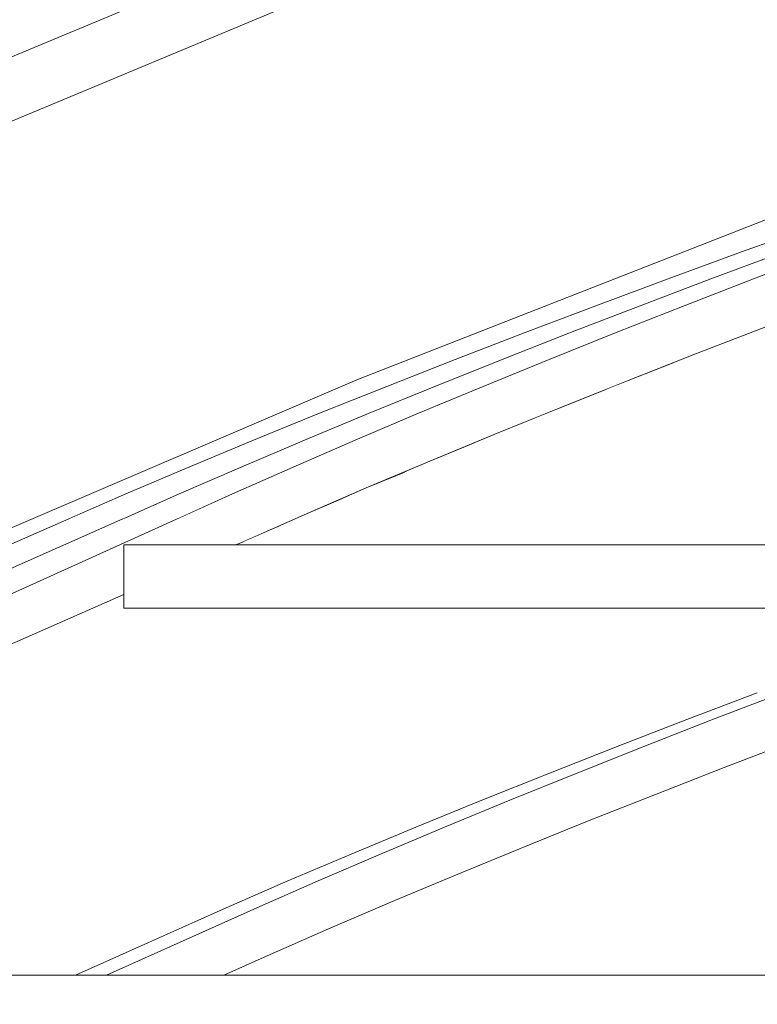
# Model space of a CAD drawing. Header units: millimetres. Extents: x 16408 to 39505, y -6861 to 26364.
# Tile 34 of 85: x 29370 to 29662, y -15 to 374. Entities that reach past the tile are written whole.
import ezdxf

# ---------------------------------------------------------------- set-up
doc = ezdxf.new("R2010")
doc.units = ezdxf.units.MM
doc.header["$MEASUREMENT"] = 0
doc.linetypes.add('Wipeout_Contour', pattern=[1000, 0, -1000])
for name, color, linetype, lineweight in [('0_Nr_pióra__1', 7, 'Continuous', 13), ('0_Nr_pióra__103', 7, 'Continuous', 5), ('0_Nr_pióra__90', 7, 'Continuous', 13)]:
    doc.layers.add(name, color=color, linetype=linetype, lineweight=lineweight)
doc.layers.add('inw_schody zewnętrzne', color=7, linetype='Continuous')
doc.styles.add('STYL_AUTOMATYCZNY_1', font='txt')

# ---------------------------------------------------------------- blocks, each defined once
blk = doc.blocks.new('Wymiary_2_4', base_point=(28896.56, -3.57))
at = {"layer": '0_Nr_pióra__1', "color": 7, "lineweight": 13, "insert": (28531.26, 203.96), "char_height": 225, "attachment_point": 7, "style": 'STYL_AUTOMATYCZNY_1'}
blk.add_mtext('\\A1;{\\pql;\\fCentury Gothic|b0|i0|c238|p34;±0,00}', dxfattribs=at)

msp = doc.modelspace()

# ---------------------------------------------------------------- linework, layer by layer
at = {"layer": '0_Nr_pióra__103', "color": 7, "linetype": 'Continuous', "lineweight": 5}
for p, q in [((29655.75, 282.23), (29685.16, 292.85)), ((29626.78, 271.6), (29655.75, 282.23)), ((29643.68, 271.6), (29672.08, 282.23)), ((29660.58, 271.6), (29688.42, 282.23)), ((29411.55, 141.43), (29411.55, 166.43)), ((29411.55, 141.43), (29421.01, 141.43))]:
    msp.add_line(p, q, dxfattribs=at)

# ---------------------------------------------------------------- wipeouts: each hides what was drawn before it
at = {"color": 254, "linetype": 'Wipeout_Contour', "lineweight": 0, "ltscale": 88880.199885}
msp.add_wipeout([(29606.22, 250.35), (29637.96, 242.07), (29633.18, 260.98)], dxfattribs=at)
at = {"color": 254, "linetype": 'Wipeout_Contour', "lineweight": 0, "ltscale": 148126.414134}
msp.add_wipeout([(29602.46, 228.06), (29633.05, 166.43), (29647.26, 166.43), (29629.01, 238.56), (29610.92, 231.45)], dxfattribs=at)
at = {"color": 254, "linetype": 'Wipeout_Contour', "lineweight": 0, "ltscale": 504971.990979}
msp.add_wipeout([(29451.12, -3.57), (30293.49, -3.57), (30293.49, 136.43), (29804.91, 136.43), (29791.45, 131.6), (29762.17, 120.98), (29733.27, 110.35), (29704.76, 99.73), (29676.66, 89.1), (29648.98, 78.48), (29621.74, 67.85), (29594.95, 57.23), (29568.62, 46.6), (29542.77, 35.98), (29517.41, 25.35), (29492.55, 14.73), (29468.3, 4.1)], dxfattribs=at).dxf.layer = 'inw_schody zewnętrzne'

# ---------------------------------------------------------------- next in the draw order: wipeouts: each hides what was drawn before it
at = {"color": 254, "linetype": 'Wipeout_Contour', "lineweight": 0, "ltscale": 88840.354117}
msp.add_wipeout([(29615.72, 260.98), (29588.21, 250.35), (29633.18, 260.98)], dxfattribs=at)
at = {"color": 254, "linetype": 'Wipeout_Contour', "lineweight": 0, "ltscale": 118457.326444}
msp.add_wipeout([(29602.46, 228.06), (29601.69, 227.76), (29616.95, 166.43), (29633.05, 166.43)], dxfattribs=at)
at = {"color": 254, "linetype": 'Wipeout_Contour', "lineweight": 0, "ltscale": 118686.085248}
msp.add_wipeout([(29653.59, 141.43), (29662.04, 108.01), (29690.38, 118.64), (29678.88, 141.43)], dxfattribs=at)

# ---------------------------------------------------------------- next in the draw order: wipeouts: each hides what was drawn before it
at = {"color": 254, "linetype": 'Wipeout_Contour', "lineweight": 0, "ltscale": 88787.426}
msp.add_wipeout([(29570.2, 250.35), (29615.72, 260.98), (29598.26, 260.98)], dxfattribs=at)
at = {"color": 254, "linetype": 'Wipeout_Contour', "lineweight": 0, "ltscale": 147982.530871}
msp.add_wipeout([(29584.34, 220.82), (29575.62, 217.28), (29600.43, 166.43), (29616.95, 166.43), (29601.69, 227.76)], dxfattribs=at)
at = {"color": 254, "linetype": 'Wipeout_Contour', "lineweight": 0, "ltscale": 88992.951058}
msp.add_wipeout([(29671.88, 108.01), (29644.28, 97.39), (29676.66, 89.1)], dxfattribs=at)

# ---------------------------------------------------------------- next in the draw order: wipeouts: each hides what was drawn before it
at = {"color": 254, "linetype": 'Wipeout_Contour', "lineweight": 0, "ltscale": 88858.401374}
msp.add_wipeout([(29606.22, 250.35), (29610.92, 231.45), (29637.96, 242.07)], dxfattribs=at)
at = {"color": 254, "linetype": 'Wipeout_Contour', "lineweight": 0, "ltscale": 118341.089916}
msp.add_wipeout([(29574.83, 216.96), (29587.19, 166.43), (29600.43, 166.43), (29575.62, 217.28)], dxfattribs=at)
at = {"color": 254, "linetype": 'Wipeout_Contour', "lineweight": 0, "ltscale": 88968.365966}
msp.add_wipeout([(29634.13, 97.39), (29671.88, 108.01), (29662.04, 108.01)], dxfattribs=at)

# ---------------------------------------------------------------- next in the draw order: linework, layer by layer
at = {"layer": '0_Nr_pióra__103', "color": 7, "linetype": 'Continuous', "lineweight": 5}
msp.add_line((29637.96, 242.07), (29665.44, 252.7), dxfattribs=at)

# ---------------------------------------------------------------- next in the draw order: wipeouts: each hides what was drawn before it
at = {"color": 254, "linetype": 'Wipeout_Contour', "lineweight": 0, "ltscale": 88830.963731}
msp.add_wipeout([(29588.21, 250.35), (29606.22, 250.35), (29633.18, 260.98)], dxfattribs=at)
at = {"color": 254, "linetype": 'Wipeout_Contour', "lineweight": 0, "ltscale": 147841.248201}
msp.add_wipeout([(29549.26, 206.48), (29568.46, 166.43), (29587.19, 166.43), (29574.83, 216.96), (29558.22, 210.2)], dxfattribs=at)
at = {"color": 254, "linetype": 'Wipeout_Contour', "lineweight": 0, "ltscale": 88961.965538}
msp.add_wipeout([(29645.45, 141.43), (29662.04, 108.01), (29653.59, 141.43)], dxfattribs=at)
at = {"color": 254, "linetype": 'Wipeout_Contour', "lineweight": 0, "ltscale": 88970.670073}
msp.add_wipeout([(29676.66, 89.1), (29644.28, 97.39), (29648.98, 78.48)], dxfattribs=at)

# ---------------------------------------------------------------- next in the draw order: linework, layer by layer
at = {"layer": '0_Nr_pióra__103', "color": 7, "linetype": 'Continuous', "lineweight": 5}
msp.add_line((29633.18, 260.98), (29660.58, 271.6), dxfattribs=at)

# ---------------------------------------------------------------- next in the draw order: wipeouts: each hides what was drawn before it
at = {"color": 254, "linetype": 'Wipeout_Contour', "lineweight": 0, "ltscale": 88777.494782}
msp.add_wipeout([(29615.72, 260.98), (29570.2, 250.35), (29588.21, 250.35)], dxfattribs=at)
at = {"color": 254, "linetype": 'Wipeout_Contour', "lineweight": 0, "ltscale": 118227.00881}
msp.add_wipeout([(29548.45, 206.15), (29557.98, 166.43), (29568.46, 166.43), (29549.26, 206.48)], dxfattribs=at)
at = {"color": 254, "linetype": 'Wipeout_Contour', "lineweight": 0, "ltscale": 88951.031609}
msp.add_wipeout([(29671.88, 108.01), (29634.13, 97.39), (29644.28, 97.39)], dxfattribs=at)

# ---------------------------------------------------------------- next in the draw order: linework, layer by layer
at = {"layer": '0_Nr_pióra__103', "color": 7, "linetype": 'Continuous', "lineweight": 5}
for p, q in [((29598.26, 260.98), (29626.78, 271.6)), ((29615.72, 260.98), (29643.68, 271.6))]:
    msp.add_line(p, q, dxfattribs=at)

# ---------------------------------------------------------------- next in the draw order: wipeouts: each hides what was drawn before it
at = {"color": 254, "linetype": 'Wipeout_Contour', "lineweight": 0, "ltscale": 88799.437194}
msp.add_wipeout([(29579.71, 239.73), (29610.92, 231.45), (29606.22, 250.35)], dxfattribs=at)
at = {"color": 254, "linetype": 'Wipeout_Contour', "lineweight": 0, "ltscale": 147702.647709}
msp.add_wipeout([(29523.38, 195.68), (29537.15, 166.43), (29557.98, 166.43), (29548.45, 206.15), (29532.59, 199.57)], dxfattribs=at)
at = {"color": 254, "linetype": 'Wipeout_Contour', "lineweight": 0, "ltscale": 118565.978574}
msp.add_wipeout([(29623.17, 141.43), (29634.13, 97.39), (29662.04, 108.01), (29645.45, 141.43)], dxfattribs=at)

# ---------------------------------------------------------------- next in the draw order: wipeouts: each hides what was drawn before it
at = {"color": 254, "linetype": 'Wipeout_Contour', "lineweight": 0, "ltscale": 88758.583671}
msp.add_wipeout([(29561.17, 239.73), (29606.22, 250.35), (29588.21, 250.35)], dxfattribs=at)
at = {"color": 254, "linetype": 'Wipeout_Contour', "lineweight": 0, "ltscale": 118115.14869}
msp.add_wipeout([(29522.55, 195.33), (29529.36, 166.43), (29537.15, 166.43), (29523.38, 195.68)], dxfattribs=at)
at = {"color": 254, "linetype": 'Wipeout_Contour', "lineweight": 0, "ltscale": 88910.411804}
msp.add_wipeout([(29617.12, 86.76), (29648.98, 78.48), (29644.28, 97.39)], dxfattribs=at)

# ---------------------------------------------------------------- next in the draw order: wipeouts: each hides what was drawn before it
at = {"color": 254, "linetype": 'Wipeout_Contour', "lineweight": 0, "ltscale": 88704.013732}
msp.add_wipeout([(29542.62, 239.73), (29588.21, 250.35), (29570.2, 250.35)], dxfattribs=at)
at = {"color": 254, "linetype": 'Wipeout_Contour', "lineweight": 0, "ltscale": 147566.809532}
msp.add_wipeout([(29498.01, 184.87), (29506.52, 166.43), (29529.36, 166.43), (29522.55, 195.33), (29507.46, 188.95)], dxfattribs=at)
at = {"color": 254, "linetype": 'Wipeout_Contour', "lineweight": 0, "ltscale": 88885.293297}
msp.add_wipeout([(29634.13, 97.39), (29606.67, 86.76), (29644.28, 97.39)], dxfattribs=at)

# ---------------------------------------------------------------- next in the draw order: wipeouts: each hides what was drawn before it
at = {"color": 254, "linetype": 'Wipeout_Contour', "lineweight": 0, "ltscale": 88778.025631}
msp.add_wipeout([(29579.71, 239.73), (29584.34, 220.82), (29610.92, 231.45)], dxfattribs=at)
at = {"color": 254, "linetype": 'Wipeout_Contour', "lineweight": 0, "ltscale": 118005.570818}
msp.add_wipeout([(29497.15, 184.5), (29501.32, 166.43), (29506.52, 166.43), (29498.01, 184.87)], dxfattribs=at)
at = {"color": 254, "linetype": 'Wipeout_Contour', "lineweight": 0, "ltscale": 88870.787461}
msp.add_wipeout([(29623.17, 141.43), (29612.64, 141.43), (29634.13, 97.39)], dxfattribs=at)
at = {"color": 254, "linetype": 'Wipeout_Contour', "lineweight": 0, "ltscale": 88888.498537}
msp.add_wipeout([(29617.12, 86.76), (29621.74, 67.85), (29648.98, 78.48)], dxfattribs=at)

# ---------------------------------------------------------------- next in the draw order: linework, layer by layer
at = {"layer": '0_Nr_pióra__103', "color": 7, "linetype": 'Continuous', "lineweight": 5}
msp.add_line((29610.92, 231.45), (29637.96, 242.07), dxfattribs=at)

# ---------------------------------------------------------------- next in the draw order: wipeouts: each hides what was drawn before it
at = {"color": 254, "linetype": 'Wipeout_Contour', "lineweight": 0, "ltscale": 88750.183047}
msp.add_wipeout([(29561.17, 239.73), (29579.71, 239.73), (29606.22, 250.35)], dxfattribs=at)
at = {"color": 254, "linetype": 'Wipeout_Contour', "lineweight": 0, "ltscale": 147433.812073}
msp.add_wipeout([(29473.15, 174.05), (29476.6, 166.43), (29501.32, 166.43), (29497.15, 184.5), (29482.83, 178.32)], dxfattribs=at)
at = {"color": 254, "linetype": 'Wipeout_Contour', "lineweight": 0, "ltscale": 88868.69334}
msp.add_wipeout([(29606.67, 86.76), (29617.12, 86.76), (29644.28, 97.39)], dxfattribs=at)

# ---------------------------------------------------------------- next in the draw order: linework, layer by layer
at = {"layer": '0_Nr_pióra__103', "color": 7, "linetype": 'Continuous', "lineweight": 5}
msp.add_line((29606.22, 250.35), (29633.18, 260.98), dxfattribs=at)

# ---------------------------------------------------------------- next in the draw order: wipeouts: each hides what was drawn before it
at = {"color": 254, "linetype": 'Wipeout_Contour', "lineweight": 0, "ltscale": 88695.081682}
msp.add_wipeout([(29542.62, 239.73), (29561.17, 239.73), (29588.21, 250.35)], dxfattribs=at)
at = {"color": 254, "linetype": 'Wipeout_Contour', "lineweight": 0, "ltscale": 117898.315494}
msp.add_wipeout([(29472.27, 173.67), (29473.91, 166.43), (29476.6, 166.43), (29473.15, 174.05)], dxfattribs=at)
at = {"color": 254, "linetype": 'Wipeout_Contour', "lineweight": 0, "ltscale": 118447.895405}
msp.add_wipeout([(29593.3, 141.43), (29606.67, 86.76), (29634.13, 97.39), (29612.64, 141.43)], dxfattribs=at)

# ---------------------------------------------------------------- next in the draw order: linework, layer by layer
at = {"layer": '0_Nr_pióra__103', "color": 7, "linetype": 'Continuous', "lineweight": 5}
for p, q in [((29570.2, 250.35), (29598.26, 260.98)), ((29588.21, 250.35), (29615.72, 260.98))]:
    msp.add_line(p, q, dxfattribs=at)

# ---------------------------------------------------------------- next in the draw order: wipeouts: each hides what was drawn before it
at = {"color": 254, "linetype": 'Wipeout_Contour', "lineweight": 0, "ltscale": 88720.07127}
msp.add_wipeout([(29553.69, 229.1), (29584.34, 220.82), (29579.71, 239.73)], dxfattribs=at)
at = {"color": 254, "linetype": 'Wipeout_Contour', "lineweight": 0, "ltscale": 117862.673262}
msp.add_wipeout([(29455.91, 166.43), (29473.91, 166.43), (29472.27, 173.67), (29458.73, 167.7)], dxfattribs=at)
at = {"color": 254, "linetype": 'Wipeout_Contour', "lineweight": 0, "ltscale": 88829.210916}
msp.add_wipeout([(29590.41, 76.14), (29621.74, 67.85), (29617.12, 86.76)], dxfattribs=at)

# ---------------------------------------------------------------- next in the draw order: wipeouts: each hides what was drawn before it
at = {"color": 254, "linetype": 'Wipeout_Contour', "lineweight": 0, "ltscale": 88678.231278}
msp.add_wipeout([(29534.6, 229.1), (29579.71, 239.73), (29561.17, 239.73)], dxfattribs=at)
at = {"color": 254, "linetype": 'Wipeout_Contour', "lineweight": 0, "ltscale": 88803.572139}
msp.add_wipeout([(29579.66, 76.14), (29617.12, 86.76), (29606.67, 86.76)], dxfattribs=at)

# ---------------------------------------------------------------- next in the draw order: wipeouts: each hides what was drawn before it
at = {"color": 254, "linetype": 'Wipeout_Contour', "lineweight": 0, "ltscale": 88622.04774}
msp.add_wipeout([(29515.52, 229.1), (29561.17, 239.73), (29542.62, 239.73)], dxfattribs=at)
at = {"color": 254, "linetype": 'Wipeout_Contour', "lineweight": 0, "ltscale": 88781.229947}
msp.add_wipeout([(29580.45, 141.43), (29606.67, 86.76), (29593.3, 141.43)], dxfattribs=at)
at = {"color": 254, "linetype": 'Wipeout_Contour', "lineweight": 0, "ltscale": 88807.677055}
msp.add_wipeout([(29590.41, 76.14), (29594.95, 57.23), (29621.74, 67.85)], dxfattribs=at)

# ---------------------------------------------------------------- next in the draw order: wipeouts: each hides what was drawn before it
at = {"color": 254, "linetype": 'Wipeout_Contour', "lineweight": 0, "ltscale": 88699.057999}
msp.add_wipeout([(29553.69, 229.1), (29558.22, 210.2), (29584.34, 220.82)], dxfattribs=at)
at = {"color": 254, "linetype": 'Wipeout_Contour', "lineweight": 0, "ltscale": 88787.715255}
msp.add_wipeout([(29579.66, 76.14), (29590.41, 76.14), (29617.12, 86.76)], dxfattribs=at)

# ---------------------------------------------------------------- next in the draw order: linework, layer by layer
at = {"layer": '0_Nr_pióra__103', "color": 7, "linetype": 'Continuous', "lineweight": 5}
msp.add_line((29584.34, 220.82), (29610.92, 231.45), dxfattribs=at)

# ---------------------------------------------------------------- next in the draw order: wipeouts: each hides what was drawn before it
at = {"color": 254, "linetype": 'Wipeout_Contour', "lineweight": 0, "ltscale": 88670.824895}
msp.add_wipeout([(29534.6, 229.1), (29553.69, 229.1), (29579.71, 239.73)], dxfattribs=at)
at = {"color": 254, "linetype": 'Wipeout_Contour', "lineweight": 0, "ltscale": 118331.906311}
msp.add_wipeout([(29563.98, 141.43), (29579.66, 76.14), (29606.67, 86.76), (29580.45, 141.43)], dxfattribs=at)

# ---------------------------------------------------------------- next in the draw order: linework, layer by layer
at = {"layer": '0_Nr_pióra__103', "color": 7, "linetype": 'Continuous', "lineweight": 5}
msp.add_line((29579.71, 239.73), (29606.22, 250.35), dxfattribs=at)

# ---------------------------------------------------------------- next in the draw order: wipeouts: each hides what was drawn before it
at = {"color": 254, "linetype": 'Wipeout_Contour', "lineweight": 0, "ltscale": 88614.119607}
msp.add_wipeout([(29515.52, 229.1), (29534.6, 229.1), (29561.17, 239.73)], dxfattribs=at)
at = {"color": 254, "linetype": 'Wipeout_Contour', "lineweight": 0, "ltscale": 88749.390379}
msp.add_wipeout([(29564.16, 65.51), (29594.95, 57.23), (29590.41, 76.14)], dxfattribs=at)

# ---------------------------------------------------------------- next in the draw order: linework, layer by layer
at = {"layer": '0_Nr_pióra__103', "color": 7, "linetype": 'Continuous', "lineweight": 5}
for p, q in [((29503.73, 231.7), (29702.14, 309.43)), ((29542.62, 239.73), (29570.2, 250.35)), ((29561.17, 239.73), (29588.21, 250.35))]:
    msp.add_line(p, q, dxfattribs=at)

# ---------------------------------------------------------------- next in the draw order: wipeouts: each hides what was drawn before it
at = {"color": 254, "linetype": 'Wipeout_Contour', "lineweight": 0, "ltscale": 88642.143073}
msp.add_wipeout([(29528.14, 218.48), (29558.22, 210.2), (29553.69, 229.1)], dxfattribs=at)
at = {"color": 254, "linetype": 'Wipeout_Contour', "lineweight": 0, "ltscale": 88723.244759}
msp.add_wipeout([(29553.12, 65.51), (29590.41, 76.14), (29579.66, 76.14)], dxfattribs=at)

# ---------------------------------------------------------------- next in the draw order: wipeouts: each hides what was drawn before it
at = {"color": 254, "linetype": 'Wipeout_Contour', "lineweight": 0, "ltscale": 88599.338421}
msp.add_wipeout([(29508.54, 218.48), (29553.69, 229.1), (29534.6, 229.1)], dxfattribs=at)
at = {"color": 254, "linetype": 'Wipeout_Contour', "lineweight": 0, "ltscale": 88693.347331}
msp.add_wipeout([(29548.92, 141.43), (29579.66, 76.14), (29563.98, 141.43)], dxfattribs=at)
at = {"color": 254, "linetype": 'Wipeout_Contour', "lineweight": 0, "ltscale": 88728.247425}
msp.add_wipeout([(29564.16, 65.51), (29568.62, 46.6), (29594.95, 57.23)], dxfattribs=at)

# ---------------------------------------------------------------- next in the draw order: wipeouts: each hides what was drawn before it
at = {"color": 254, "linetype": 'Wipeout_Contour', "lineweight": 0, "ltscale": 88541.570342}
msp.add_wipeout([(29488.94, 218.48), (29534.6, 229.1), (29515.52, 229.1)], dxfattribs=at)
at = {"color": 254, "linetype": 'Wipeout_Contour', "lineweight": 0, "ltscale": 88708.139207}
msp.add_wipeout([(29553.12, 65.51), (29564.16, 65.51), (29590.41, 76.14)], dxfattribs=at)

# ---------------------------------------------------------------- next in the draw order: wipeouts: each hides what was drawn before it
at = {"color": 254, "linetype": 'Wipeout_Contour', "lineweight": 0, "ltscale": 88621.539234}
msp.add_wipeout([(29528.14, 218.48), (29532.59, 199.57), (29558.22, 210.2)], dxfattribs=at)
at = {"color": 254, "linetype": 'Wipeout_Contour', "lineweight": 0, "ltscale": 118218.080358}
msp.add_wipeout([(29535.24, 141.43), (29553.12, 65.51), (29579.66, 76.14), (29548.92, 141.43)], dxfattribs=at)

# ---------------------------------------------------------------- next in the draw order: linework, layer by layer
at = {"layer": '0_Nr_pióra__103', "color": 7, "linetype": 'Continuous', "lineweight": 5}
msp.add_line((29558.22, 210.2), (29584.34, 220.82), dxfattribs=at)

# ---------------------------------------------------------------- next in the draw order: wipeouts: each hides what was drawn before it
at = {"color": 254, "linetype": 'Wipeout_Contour', "lineweight": 0, "ltscale": 88592.930213}
msp.add_wipeout([(29508.54, 218.48), (29528.14, 218.48), (29553.69, 229.1)], dxfattribs=at)
at = {"color": 254, "linetype": 'Wipeout_Contour', "lineweight": 0, "ltscale": 88670.991469}
msp.add_wipeout([(29538.4, 54.89), (29568.62, 46.6), (29564.16, 65.51)], dxfattribs=at)

# ---------------------------------------------------------------- next in the draw order: linework, layer by layer
at = {"layer": '0_Nr_pióra__103', "color": 7, "linetype": 'Continuous', "lineweight": 5}
msp.add_line((29553.69, 229.1), (29579.71, 239.73), dxfattribs=at)

# ---------------------------------------------------------------- next in the draw order: wipeouts: each hides what was drawn before it
at = {"color": 254, "linetype": 'Wipeout_Contour', "lineweight": 0, "ltscale": 88534.650324}
msp.add_wipeout([(29488.94, 218.48), (29508.54, 218.48), (29534.6, 229.1)], dxfattribs=at)
at = {"color": 254, "linetype": 'Wipeout_Contour', "lineweight": 0, "ltscale": 88644.352708}
msp.add_wipeout([(29527.07, 54.89), (29564.16, 65.51), (29553.12, 65.51)], dxfattribs=at)

# ---------------------------------------------------------------- next in the draw order: linework, layer by layer
at = {"layer": '0_Nr_pióra__103', "color": 7, "linetype": 'Continuous', "lineweight": 5}
for p, q in [((29515.52, 229.1), (29542.62, 239.73)), ((29534.6, 229.1), (29561.17, 239.73))]:
    msp.add_line(p, q, dxfattribs=at)

# ---------------------------------------------------------------- next in the draw order: wipeouts: each hides what was drawn before it
at = {"color": 254, "linetype": 'Wipeout_Contour', "lineweight": 0, "ltscale": 88565.692821}
msp.add_wipeout([(29503.09, 207.85), (29532.59, 199.57), (29528.14, 218.48)], dxfattribs=at)
at = {"color": 254, "linetype": 'Wipeout_Contour', "lineweight": 0, "ltscale": 88607.192953}
msp.add_wipeout([(29535.24, 141.43), (29518.07, 141.43), (29553.12, 65.51)], dxfattribs=at)
at = {"color": 254, "linetype": 'Wipeout_Contour', "lineweight": 0, "ltscale": 88650.250725}
msp.add_wipeout([(29538.4, 54.89), (29542.77, 35.98), (29568.62, 46.6)], dxfattribs=at)

# ---------------------------------------------------------------- next in the draw order: wipeouts: each hides what was drawn before it
at = {"color": 254, "linetype": 'Wipeout_Contour', "lineweight": 0, "ltscale": 88521.945835}
msp.add_wipeout([(29482.98, 207.85), (29528.14, 218.48), (29508.54, 218.48)], dxfattribs=at)
at = {"color": 254, "linetype": 'Wipeout_Contour', "lineweight": 0, "ltscale": 88630.00633}
msp.add_wipeout([(29527.07, 54.89), (29538.4, 54.89), (29564.16, 65.51)], dxfattribs=at)

# ---------------------------------------------------------------- next in the draw order: wipeouts: each hides what was drawn before it
at = {"color": 254, "linetype": 'Wipeout_Contour', "lineweight": 0, "ltscale": 88462.623093}
msp.add_wipeout([(29462.87, 207.85), (29508.54, 218.48), (29488.94, 218.48)], dxfattribs=at)
at = {"color": 254, "linetype": 'Wipeout_Contour', "lineweight": 0, "ltscale": 118106.485111}
msp.add_wipeout([(29518.07, 141.43), (29507.1, 141.43), (29527.07, 54.89), (29553.12, 65.51)], dxfattribs=at)

# ---------------------------------------------------------------- next in the draw order: wipeouts: each hides what was drawn before it
at = {"color": 254, "linetype": 'Wipeout_Contour', "lineweight": 0, "ltscale": 88545.509349}
msp.add_wipeout([(29503.09, 207.85), (29507.46, 188.95), (29532.59, 199.57)], dxfattribs=at)
at = {"color": 254, "linetype": 'Wipeout_Contour', "lineweight": 0, "ltscale": 88594.054733}
msp.add_wipeout([(29513.13, 44.26), (29542.77, 35.98), (29538.4, 54.89)], dxfattribs=at)

# ---------------------------------------------------------------- next in the draw order: linework, layer by layer
at = {"layer": '0_Nr_pióra__103', "color": 7, "linetype": 'Continuous', "lineweight": 5}
msp.add_line((29532.59, 199.57), (29558.22, 210.2), dxfattribs=at)

# ---------------------------------------------------------------- next in the draw order: wipeouts: each hides what was drawn before it
at = {"color": 254, "linetype": 'Wipeout_Contour', "lineweight": 0, "ltscale": 88516.539182}
msp.add_wipeout([(29482.98, 207.85), (29503.09, 207.85), (29528.14, 218.48)], dxfattribs=at)
at = {"color": 254, "linetype": 'Wipeout_Contour', "lineweight": 0, "ltscale": 88566.936801}
msp.add_wipeout([(29501.52, 44.26), (29538.4, 54.89), (29527.07, 54.89)], dxfattribs=at)

# ---------------------------------------------------------------- next in the draw order: linework, layer by layer
at = {"layer": '0_Nr_pióra__103', "color": 7, "linetype": 'Continuous', "lineweight": 5}
msp.add_line((29528.14, 218.48), (29553.69, 229.1), dxfattribs=at)

# ---------------------------------------------------------------- next in the draw order: wipeouts: each hides what was drawn before it
at = {"color": 254, "linetype": 'Wipeout_Contour', "lineweight": 0, "ltscale": 88456.714831}
msp.add_wipeout([(29462.87, 207.85), (29482.98, 207.85), (29508.54, 218.48)], dxfattribs=at)
at = {"color": 254, "linetype": 'Wipeout_Contour', "lineweight": 0, "ltscale": 88522.819101}
msp.add_wipeout([(29507.1, 141.43), (29487.91, 141.43), (29527.07, 54.89)], dxfattribs=at)
at = {"color": 254, "linetype": 'Wipeout_Contour', "lineweight": 0, "ltscale": 88573.7273}
msp.add_wipeout([(29513.13, 44.26), (29517.41, 25.35), (29542.77, 35.98)], dxfattribs=at)

# ---------------------------------------------------------------- next in the draw order: linework, layer by layer
at = {"layer": '0_Nr_pióra__103', "color": 7, "linetype": 'Continuous', "lineweight": 5}
for p, q in [((29488.94, 218.48), (29515.52, 229.1)), ((29508.54, 218.48), (29534.6, 229.1))]:
    msp.add_line(p, q, dxfattribs=at)

# ---------------------------------------------------------------- next in the draw order: wipeouts: each hides what was drawn before it
at = {"color": 254, "linetype": 'Wipeout_Contour', "lineweight": 0, "ltscale": 88490.759975}
msp.add_wipeout([(29478.56, 197.23), (29507.46, 188.95), (29503.09, 207.85)], dxfattribs=at)
at = {"color": 254, "linetype": 'Wipeout_Contour', "lineweight": 0, "ltscale": 88553.357017}
msp.add_wipeout([(29501.52, 44.26), (29513.13, 44.26), (29538.4, 54.89)], dxfattribs=at)

# ---------------------------------------------------------------- next in the draw order: wipeouts: each hides what was drawn before it
at = {"color": 254, "linetype": 'Wipeout_Contour', "lineweight": 0, "ltscale": 88446.093481}
msp.add_wipeout([(29457.94, 197.23), (29503.09, 207.85), (29482.98, 207.85)], dxfattribs=at)
at = {"color": 254, "linetype": 'Wipeout_Contour', "lineweight": 0, "ltscale": 117997.186676}
msp.add_wipeout([(29487.91, 141.43), (29479.56, 141.43), (29501.52, 44.26), (29527.07, 54.89)], dxfattribs=at)

# ---------------------------------------------------------------- next in the draw order: wipeouts: each hides what was drawn before it
at = {"color": 254, "linetype": 'Wipeout_Contour', "lineweight": 0, "ltscale": 88385.246762}
msp.add_wipeout([(29462.87, 207.85), (29437.33, 197.23), (29482.98, 207.85)], dxfattribs=at)
at = {"color": 254, "linetype": 'Wipeout_Contour', "lineweight": 0, "ltscale": 88518.619965}
msp.add_wipeout([(29488.37, 33.64), (29517.41, 25.35), (29513.13, 44.26)], dxfattribs=at)

# ---------------------------------------------------------------- next in the draw order: wipeouts: each hides what was drawn before it
at = {"color": 254, "linetype": 'Wipeout_Contour', "lineweight": 0, "ltscale": 88471.007592}
msp.add_wipeout([(29478.56, 197.23), (29482.83, 178.32), (29507.46, 188.95)], dxfattribs=at)
at = {"color": 254, "linetype": 'Wipeout_Contour', "lineweight": 0, "ltscale": 88491.037094}
msp.add_wipeout([(29476.48, 33.64), (29513.13, 44.26), (29501.52, 44.26)], dxfattribs=at)

# ---------------------------------------------------------------- next in the draw order: linework, layer by layer
at = {"layer": '0_Nr_pióra__103', "color": 7, "linetype": 'Continuous', "lineweight": 5}
msp.add_line((29507.46, 188.95), (29532.59, 199.57), dxfattribs=at)

# ---------------------------------------------------------------- next in the draw order: wipeouts: each hides what was drawn before it
at = {"color": 254, "linetype": 'Wipeout_Contour', "lineweight": 0, "ltscale": 88441.691214}
msp.add_wipeout([(29457.94, 197.23), (29478.56, 197.23), (29503.09, 207.85)], dxfattribs=at)
at = {"color": 254, "linetype": 'Wipeout_Contour', "lineweight": 0, "ltscale": 88440.276991}
msp.add_wipeout([(29479.56, 141.43), (29458.48, 141.43), (29501.52, 44.26)], dxfattribs=at)
at = {"color": 254, "linetype": 'Wipeout_Contour', "lineweight": 0, "ltscale": 88498.716738}
msp.add_wipeout([(29488.37, 33.64), (29492.55, 14.73), (29517.41, 25.35)], dxfattribs=at)

# ---------------------------------------------------------------- next in the draw order: linework, layer by layer
at = {"layer": '0_Nr_pióra__103', "color": 7, "linetype": 'Continuous', "lineweight": 5}
msp.add_line((29503.09, 207.85), (29528.14, 218.48), dxfattribs=at)

# ---------------------------------------------------------------- next in the draw order: wipeouts: each hides what was drawn before it
at = {"color": 254, "linetype": 'Wipeout_Contour', "lineweight": 0, "ltscale": 88380.353332}
msp.add_wipeout([(29482.98, 207.85), (29437.33, 197.23), (29457.94, 197.23)], dxfattribs=at)
at = {"color": 254, "linetype": 'Wipeout_Contour', "lineweight": 0, "ltscale": 88478.230896}
msp.add_wipeout([(29476.48, 33.64), (29488.37, 33.64), (29513.13, 44.26)], dxfattribs=at)

# ---------------------------------------------------------------- next in the draw order: linework, layer by layer
at = {"layer": '0_Nr_pióra__103', "color": 7, "linetype": 'Continuous', "lineweight": 5}
for p, q in [((29462.87, 207.85), (29488.94, 218.48)), ((29482.98, 207.85), (29508.54, 218.48))]:
    msp.add_line(p, q, dxfattribs=at)

# ---------------------------------------------------------------- next in the draw order: wipeouts: each hides what was drawn before it
at = {"color": 254, "linetype": 'Wipeout_Contour', "lineweight": 0, "ltscale": 88417.383215}
msp.add_wipeout([(29454.55, 186.6), (29482.83, 178.32), (29478.56, 197.23)], dxfattribs=at)
at = {"color": 254, "linetype": 'Wipeout_Contour', "lineweight": 0, "ltscale": 117890.249683}
msp.add_wipeout([(29458.48, 141.43), (29452.65, 141.43), (29476.48, 33.64), (29501.52, 44.26)], dxfattribs=at)

# ---------------------------------------------------------------- next in the draw order: wipeouts: each hides what was drawn before it
at = {"color": 254, "linetype": 'Wipeout_Contour', "lineweight": 0, "ltscale": 88371.820508}
msp.add_wipeout([(29457.94, 197.23), (29433.44, 186.6), (29478.56, 197.23)], dxfattribs=at)
at = {"color": 254, "linetype": 'Wipeout_Contour', "lineweight": 0, "ltscale": 88444.787048}
msp.add_wipeout([(29464.19, 23.01), (29492.55, 14.73), (29488.37, 33.64)], dxfattribs=at)

# ---------------------------------------------------------------- next in the draw order: wipeouts: each hides what was drawn before it
at = {"color": 254, "linetype": 'Wipeout_Contour', "lineweight": 0, "ltscale": 88309.481291}
msp.add_wipeout([(29412.34, 186.6), (29457.94, 197.23), (29437.33, 197.23)], dxfattribs=at)
at = {"color": 254, "linetype": 'Wipeout_Contour', "lineweight": 0, "ltscale": 88416.822035}
msp.add_wipeout([(29452.1, 23.01), (29488.37, 33.64), (29476.48, 33.64)], dxfattribs=at)

# ---------------------------------------------------------------- next in the draw order: wipeouts: each hides what was drawn before it
at = {"color": 254, "linetype": 'Wipeout_Contour', "lineweight": 0, "ltscale": 88398.072426}
msp.add_wipeout([(29454.55, 186.6), (29458.73, 167.7), (29482.83, 178.32)], dxfattribs=at)
at = {"color": 254, "linetype": 'Wipeout_Contour', "lineweight": 0, "ltscale": 88359.580942}
msp.add_wipeout([(29452.65, 141.43), (29429.74, 141.43), (29476.48, 33.64)], dxfattribs=at)
at = {"color": 254, "linetype": 'Wipeout_Contour', "lineweight": 0, "ltscale": 88425.401565}
msp.add_wipeout([(29464.19, 23.01), (29468.3, 4.1), (29492.55, 14.73)], dxfattribs=at)

# ---------------------------------------------------------------- next in the draw order: linework, layer by layer
at = {"layer": '0_Nr_pióra__103', "color": 7, "linetype": 'Continuous', "lineweight": 5}
for p, q in [((29482.83, 178.32), (29507.46, 188.95)), ((29421.01, 141.43), (30293.49, 141.43))]:
    msp.add_line(p, q, dxfattribs=at)

# ---------------------------------------------------------------- next in the draw order: wipeouts: each hides what was drawn before it
at = {"color": 254, "linetype": 'Wipeout_Contour', "lineweight": 0, "ltscale": 88368.42492}
msp.add_wipeout([(29478.56, 197.23), (29433.44, 186.6), (29454.55, 186.6)], dxfattribs=at)
at = {"color": 254, "linetype": 'Wipeout_Contour', "lineweight": 0, "ltscale": 88404.856055}
msp.add_wipeout([(29452.1, 23.01), (29464.19, 23.01), (29488.37, 33.64)], dxfattribs=at)

# ---------------------------------------------------------------- next in the draw order: linework, layer by layer
at = {"layer": '0_Nr_pióra__103', "color": 7, "linetype": 'Continuous', "lineweight": 5}
msp.add_line((29478.56, 197.23), (29503.09, 207.85), dxfattribs=at)

# ---------------------------------------------------------------- next in the draw order: wipeouts: each hides what was drawn before it
at = {"color": 254, "linetype": 'Wipeout_Contour', "lineweight": 0, "ltscale": 88305.605266}
msp.add_wipeout([(29412.34, 186.6), (29433.44, 186.6), (29457.94, 197.23)], dxfattribs=at)
at = {"color": 254, "linetype": 'Wipeout_Contour', "lineweight": 0, "ltscale": 117798.929757}
msp.add_wipeout([(29464.19, 23.01), (29433.16, 9.14), (29433.16, 6.97), (29468.3, 4.1)], dxfattribs=at)

# ---------------------------------------------------------------- next in the draw order: linework, layer by layer
at = {"layer": '0_Nr_pióra__103', "color": 7, "linetype": 'Continuous', "lineweight": 5}
for p, q in [((28978.41, 196.9), (29702.14, 499.43)), ((29437.33, 197.23), (29462.87, 207.85)), ((29457.94, 197.23), (29482.98, 207.85))]:
    msp.add_line(p, q, dxfattribs=at)

# ---------------------------------------------------------------- next in the draw order: wipeouts: each hides what was drawn before it
at = {"color": 254, "linetype": 'Wipeout_Contour', "lineweight": 0, "ltscale": 117781.864416}
msp.add_wipeout([(29433.15, 176.97), (29433.15, 175.32), (29458.73, 167.7), (29454.55, 186.6)], dxfattribs=at)
at = {"color": 254, "linetype": 'Wipeout_Contour', "lineweight": 0, "ltscale": 117759.971877}
msp.add_wipeout([(29421, 9.13), (29422.42, 9.14), (29464.19, 23.01), (29452.1, 23.01)], dxfattribs=at)
at = {"color": 254, "linetype": 'Wipeout_Contour', "lineweight": 0, "ltscale": 117786.214498}
msp.add_wipeout([(29433.15, -3.57), (29451.12, -3.57), (29468.3, 4.1), (29433.16, 6.97)], dxfattribs=at)

# ---------------------------------------------------------------- next in the draw order: wipeouts: each hides what was drawn before it
at = {"color": 254, "linetype": 'Wipeout_Contour', "lineweight": 0, "ltscale": 117715.72848}
msp.add_wipeout([(29433.44, 186.6), (29411.56, 176.9), (29413.48, 176.92), (29454.55, 186.6)], dxfattribs=at)
at = {"color": 254, "linetype": 'Wipeout_Contour', "lineweight": 0, "ltscale": 227356.527665}
msp.add_wipeout([(32531.76, -2863.57), (28390.86, -2863.57), (28390.86, -6373.57), (32595.85, -6373.57), (35375.85, -6373.57), (35375.85, 136.43), (32531.76, 136.43)], dxfattribs=at).dxf.layer = 'inw_schody zewnętrzne'

# ---------------------------------------------------------------- next in the draw order: linework, layer by layer
at = {"layer": '0_Nr_pióra__1', "color": 7, "linetype": 'Continuous', "lineweight": 13}
msp.add_line((30540.01, -3.57), (28450.82, -3.57), dxfattribs=at)
at = {"layer": '0_Nr_pióra__103', "color": 7, "linetype": 'Continuous', "lineweight": 5}
for p, q in [((29070.2, -3.57), (29411.55, 146.9)), ((29634.13, 97.39), (29662.04, 108.01)), ((29644.28, 97.39), (29671.88, 108.01)), ((29606.67, 86.76), (29634.13, 97.39)), ((29617.12, 86.76), (29644.28, 97.39)), ((29579.66, 76.14), (29606.67, 86.76)), ((29590.41, 76.14), (29617.12, 86.76)), ((29648.98, 78.48), (29676.66, 89.1)), ((29621.74, 67.85), (29648.98, 78.48)), ((29553.12, 65.51), (29579.66, 76.14)), ((29564.16, 65.51), (29590.41, 76.14))]:
    msp.add_line(p, q, dxfattribs=at)
at = {"layer": '0_Nr_pióra__90', "color": 7, "linetype": 'Continuous', "lineweight": 13}
for p, q in [((29594.95, 57.23), (29621.74, 67.85)), ((29527.07, 54.89), (29553.12, 65.51)), ((29538.4, 54.89), (29564.16, 65.51)), ((29501.52, 44.26), (29527.07, 54.89)), ((29513.13, 44.26), (29538.4, 54.89)), ((29568.62, 46.6), (29594.95, 57.23)), ((29476.48, 33.64), (29501.52, 44.26)), ((29488.37, 33.64), (29513.13, 44.26)), ((29542.77, 35.98), (29568.62, 46.6)), ((29517.41, 25.35), (29542.77, 35.98)), ((29452.1, 23.01), (29476.48, 33.64)), ((29464.19, 23.01), (29488.37, 33.64)), ((29492.55, 14.73), (29517.41, 25.35)), ((29392.53, -3.57), (29452.1, 23.01)), ((29404.73, -3.57), (29464.19, 23.01)), ((29468.3, 4.1), (29492.55, 14.73)), ((29451.12, -3.57), (29468.3, 4.1))]:
    msp.add_line(p, q, dxfattribs=at)

# ---------------------------------------------------------------- next in the draw order: wipeouts: each hides what was drawn before it
at = {"color": 254, "linetype": 'Wipeout_Contour', "lineweight": 0, "ltscale": 117630.209948}
msp.add_wipeout([(29391.76, 176.85), (29433.44, 186.6), (29412.34, 186.6), (29389.98, 176.84)], dxfattribs=at)

# ---------------------------------------------------------------- next in the draw order: wipeouts: each hides what was drawn before it
at = {"color": 254, "linetype": 'Wipeout_Contour', "lineweight": 0, "ltscale": 117782.971778}
msp.add_wipeout([(29433.14, 166.43), (29455.91, 166.43), (29458.73, 167.7), (29433.15, 175.32)], dxfattribs=at)

# ---------------------------------------------------------------- next in the draw order: linework, layer by layer
at = {"layer": '0_Nr_pióra__103', "color": 7, "linetype": 'Continuous', "lineweight": 5}
for p, q in [((29455.91, 166.43), (29458.73, 167.7)), ((29411.55, 166.43), (29433.14, 166.43)), ((29433.14, 166.43), (30293.49, 166.43))]:
    msp.add_line(p, q, dxfattribs=at)

# ---------------------------------------------------------------- next in the draw order: wipeouts: each hides what was drawn before it
at = {"color": 254, "linetype": 'Wipeout_Contour', "lineweight": 0, "ltscale": 88302.849043}
msp.add_wipeout([(29413.48, 176.92), (29433.15, 176.97), (29454.55, 186.6)], dxfattribs=at)

# ---------------------------------------------------------------- next in the draw order: linework, layer by layer
at = {"layer": '0_Nr_pióra__103', "color": 7, "linetype": 'Continuous', "lineweight": 5}
for p, q in [((29454.55, 186.6), (29478.56, 197.23)), ((29455.85, 166.43), (29482.83, 178.32))]:
    msp.add_line(p, q, dxfattribs=at)

# ---------------------------------------------------------------- next in the draw order: wipeouts: each hides what was drawn before it
at = {"color": 254, "linetype": 'Wipeout_Contour', "lineweight": 0, "ltscale": 88238.441135}
msp.add_wipeout([(29391.76, 176.85), (29411.56, 176.9), (29433.44, 186.6)], dxfattribs=at)

# ---------------------------------------------------------------- next in the draw order: linework, layer by layer
at = {"layer": '0_Nr_pióra__103', "color": 7, "linetype": 'Continuous', "lineweight": 5}
for p, q in [((28974.59, 170.13), (29718.13, 480.37)), ((28978.41, 6.9), (29503.73, 231.7)), ((29412.34, 186.6), (29437.33, 197.23)), ((29433.44, 186.6), (29457.94, 197.23)), ((28976.96, -3.57), (29412.34, 186.6)), ((29004.5, -3.57), (29433.44, 186.6)), ((29033.27, -3.57), (29454.55, 186.6))]:
    msp.add_line(p, q, dxfattribs=at)

# ---------------------------------------------------------------- next in the draw order: block references
at = {"color": 7, "linetype": 'Continuous', "lineweight": 13}
msp.add_blockref('Wymiary_2_4', (28896.56, -3.57), dxfattribs=at)

doc.saveas('drawing.dxf')
